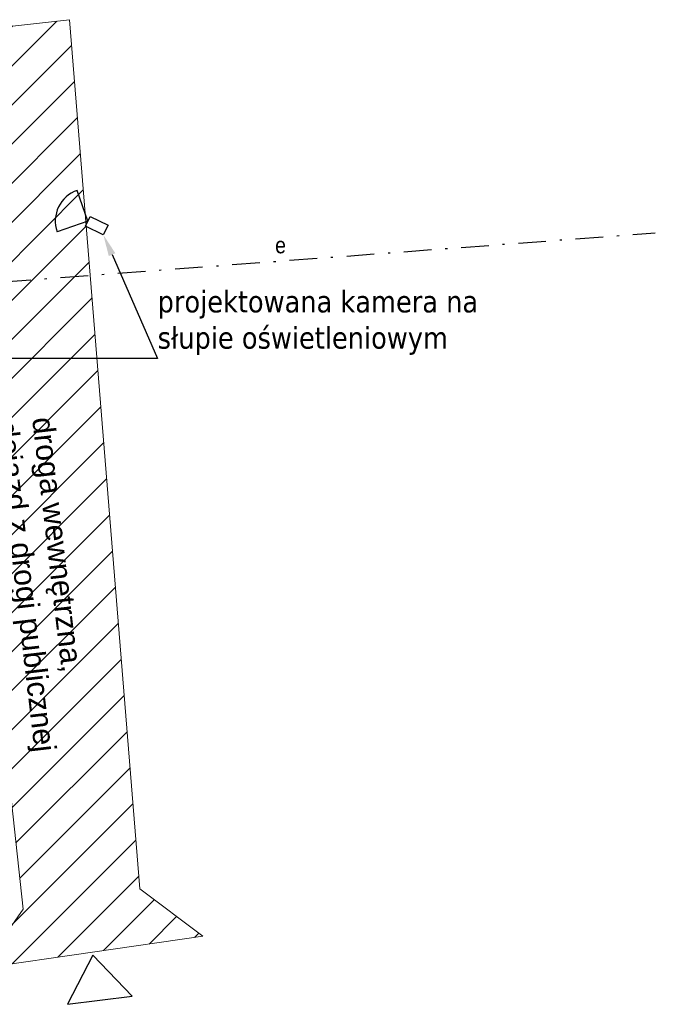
# Model space of a CAD drawing. Header units: metres. Extents: x 6555777 to 6555964, y 5574062 to 5574197.
# Tile 4 of 5: x 6555832 to 6555861, y 5574102 to 5574147. Entities that reach past the tile are written whole.
import ezdxf
from ezdxf import colors
from ezdxf.entities.mleader import LeaderData, LeaderLine
from ezdxf.enums import TextEntityAlignment as Align
from ezdxf.math import Vec2, Vec3

# ---------------------------------------------------------------- set-up
doc = ezdxf.new("R2010")
doc.units = ezdxf.units.M
doc.linetypes.add('DASHDOT', pattern=[25.4, 12.7, -6.35, 0, -6.35])
for name, color, linetype, lineweight in [('__opisy', 7, 'Continuous', 0), ('__tt', 30, 'Continuous', 30), ('_MGB_OPISY', 7, 'Continuous', 5), ('OPISY_KAMA', 7, 'Continuous', 0)]:
    doc.layers.add(name, color=color, linetype=linetype, lineweight=lineweight)
doc.layers.add('przewód elektroenergetyczny podziemny', color=7, linetype='Continuous')
doc.layers.add('przewód kanalizacyjny-Atr1', color=7, linetype='Continuous')
doc.styles.add('maciek', font='tahoma.ttf', dxfattribs={"height": 1})
doc.styles.get("Standard").update_dxf_attribs({"font": 'arial.ttf'})
doc.styles.add('SUPX', font='txt', dxfattribs={"width": 0.9, "height": 0.75})

# ---------------------------------------------------------------- blocks, each defined once
blk = doc.blocks.new('kamera')
at = {"layer": '__tt'}
for q in [(1654.016, 1252.961), (1654.016, 1250.84)]:
    blk.add_line((1655.077, 1251.901), q, dxfattribs=at)
blk.add_lwpolyline([(1655.077, 1252.147), (1655.988, 1252.147), (1655.988, 1251.654), (1655.077, 1251.654)], close=True, dxfattribs=at)
blk.add_arc((1655.077, 1251.901), 1.5, 135, 225, dxfattribs=at)

msp = doc.modelspace()

# ---------------------------------------------------------------- hatches: boundary and pattern name
at = {"layer": '__opisy', "transparency": 33554687}
h = msp.add_hatch(dxfattribs=at)
h.set_pattern_fill('ANSI31', color=256, scale=0.4)
h.set_pattern_definition([(45, (6554279.3074, 5572927.1525), (-0.8980256, 0.8980256), [])])
h.paths.add_polyline_path([(6555827.301, 5574146.339), (6555833.796, 5574147.063), (6555837.038, 5574107.081), (6555839.94, 5574104.9), (6555829.768, 5574103.437), (6555831.672, 5574106.152)])

# ---------------------------------------------------------------- linework, layer by layer
at = {"layer": '__opisy'}
msp.add_lwpolyline([(6555827.301, 5574146.339), (6555833.796, 5574147.063), (6555837.038, 5574107.081), (6555839.94, 5574104.9), (6555829.768, 5574103.437), (6555831.672, 5574106.152), (6555827.301, 5574146.339)], dxfattribs=at)
at = {"layer": 'OPISY_KAMA', "color": 6, "lineweight": 30, "ltscale": 4}
for p, q in [((6555834.87, 5574104.037), (6555833.714, 5574101.772)), ((6555836.681, 5574102.145), (6555834.87, 5574104.037)), ((6555833.714, 5574101.772), (6555836.681, 5574102.145))]:
    msp.add_line(p, q, dxfattribs=at)
at = {"layer": 'przewód elektroenergetyczny podziemny', "color": 1, "linetype": 'DASHDOT', "lineweight": 30, "ltscale": 0.1}
msp.add_lwpolyline([(6555814.965, 5574133.815), (6555860.75, 5574137.26)], dxfattribs=at)

# ---------------------------------------------------------------- block references
at = {"layer": '__tt', "rotation": 334.0178203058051}
msp.add_blockref('kamera', (6553798.401, 5573737.496, 257.338), dxfattribs=at)

# ---------------------------------------------------------------- texts
at = {"layer": '_MGB_OPISY', "insert": (6555833.075, 5574128.838), "char_height": 1, "width": 23.17588, "attachment_point": 1, "rotation": 276.669}
msp.add_mtext('droga wewnętrzna,\\Pdojazd z drogi publicznej', dxfattribs=at)
at = {"layer": 'przewód kanalizacyjny-Atr1', "color": 1, "style": 'SUPX', "width": 0.9}
msp.add_text('e', height=0.75, rotation=0.0954, dxfattribs=at).set_placement((6555843.512, 5574136.691), align=Align.MIDDLE_CENTER)

# ---------------------------------------------------------------- leaders
at = {"layer": '__tt', "color": 0, "lineweight": 0}
ml = msp.add_multileader_mtext('Standard', dxfattribs=at)
ml.set_content('projektowana kamera na\\Psłupie oświetleniowym', style='maciek')
ml.set_leader_properties()
ml.build(insert=Vec2(0, 0))
ml.multileader.update_dxf_attribs({"text_left_attachment_type": 5, "text_right_attachment_type": 5, "dogleg_length": 0, "arrow_head_size": 1})
ctx = ml.context
ctx.base_point, ctx.char_height, ctx.arrow_head_size, ctx.landing_gap_size, ctx.plane_origin = Vec3(6555837.856, 5574131.484), 1, 1, 0, Vec3(6555836.956, 5574138.626)
ctx.left_attachment, ctx.right_attachment = 5, 5
notes = []
notes.append((ctx, [(0, (1, 1, 0), (6555837.856, 5574131.484), (1, 0), 0, [(0, [(6555835.358, 5574137.171)], 0, [])])]))
ctx.mtext.insert, ctx.mtext.width, ctx.mtext.flow_direction = Vec3(6555837.856, 5574134.598), 15.08999, 5
for ctx, leaders in notes:
    for number, flags, end, landing, length, lines in leaders:
        leader = LeaderData()
        leader.index, (leader.has_last_leader_line, leader.has_dogleg_vector, leader.attachment_direction) = number, flags
        leader.last_leader_point, leader.dogleg_vector, leader.dogleg_length = Vec3(end), Vec3(landing), length
        for number, points, colour, breaks in lines:
            line = LeaderLine()
            line.index, line.vertices, line.color, line.breaks = number, Vec3.list(points), colors.encode_raw_color(colour), breaks
            leader.lines.append(line)
        ctx.leaders.append(leader)

doc.saveas('drawing.dxf')
